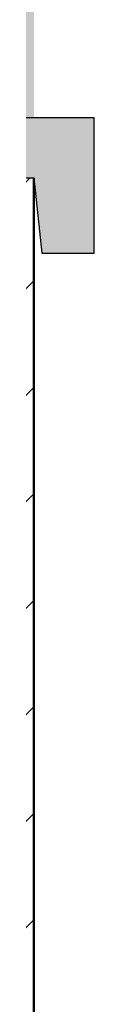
# Model space of a CAD drawing. Header units: metres. Extents: x -28.2 to 13.6, y -1.6 to 5.9.
# Tile 99 of 159: x -0.0416 to -0.0216, y 3.9757 to 4.3026. Entities that reach past the tile are written whole.
import ezdxf

# ---------------------------------------------------------------- set-up
doc = ezdxf.new("R2010")
doc.units = ezdxf.units.M
doc.layers.add('A-DETL', color=7, linetype='Continuous', lineweight=5, true_color=0x00a600)
doc.layers.add('A-DETL-GENF', color=7, linetype='Continuous', lineweight=5)

msp = doc.modelspace()

# ---------------------------------------------------------------- hatches: boundary and pattern name
at = {"layer": 'A-DETL-GENF', "true_color": 0x5184b0}
h = msp.add_hatch(color=145, dxfattribs=at)
h.paths.add_polyline_path([(-4.27664, 2.84663), (-0.19664, 3.46975), (-0.19693, 3.49446), (-4.27664, 2.8825), (-4.27664, 2.84671)])
h.paths.add_polyline_path([(-4.27664, 2.97586), (-0.19664, 3.58786), (-0.19664, 4.25), (-0.19927, 4.225), (-0.21664, 4.225), (-0.21664, 4.27), (-0.04164, 4.27), (-0.04164, 5.225), (-4.27664, 5.225), (-4.27664, 2.9767)])
at = {"layer": 'A-DETL-GENF', "true_color": 0xc0c0c0}
msp.add_hatch(color=9, dxfattribs=at).paths.add_polyline_path([(-0.19927, 4.225), (-0.19664, 4.25), (-0.04164, 4.25), (-0.03901, 4.225), (-0.02164, 4.225), (-0.02164, 4.27), (-0.21664, 4.27), (-0.21664, 4.225)])
at = {"layer": 'A-DETL-GENF', "true_color": 0x808080}
h = msp.add_hatch(dxfattribs=at)
h.set_pattern_fill('FP_1', color=8, style=0, pattern_type=2)
h.set_pattern_definition([(45, (6.403402, 2.812), (-0.01767767, 0.01767767), [])])
h.paths.add_polyline_path([(-0.19664, 2.65), (-0.04164, 2.65), (-0.04164, 4.25), (-0.19664, 4.25), (-0.19664, 2.70628)])

# ---------------------------------------------------------------- linework, layer by layer
at = {"layer": 'A-DETL', "color": 7, "lineweight": 25}
for p, q in [((-0.02164, 4.27), (-0.21664, 4.27)), ((-0.02164, 4.225), (-0.02164, 4.27)), ((-0.19664, 4.25), (-0.04164, 4.25)), ((-0.04164, 4.25), (-0.03901, 4.225)), ((-0.03901, 4.225), (-0.02164, 4.225))]:
    msp.add_line(p, q, dxfattribs=at)
at = {"layer": 'A-DETL', "color": 7, "lineweight": 50}
msp.add_line((-0.04164, 4.25), (-0.04164, 2.65), dxfattribs=at)

doc.saveas('drawing.dxf')
